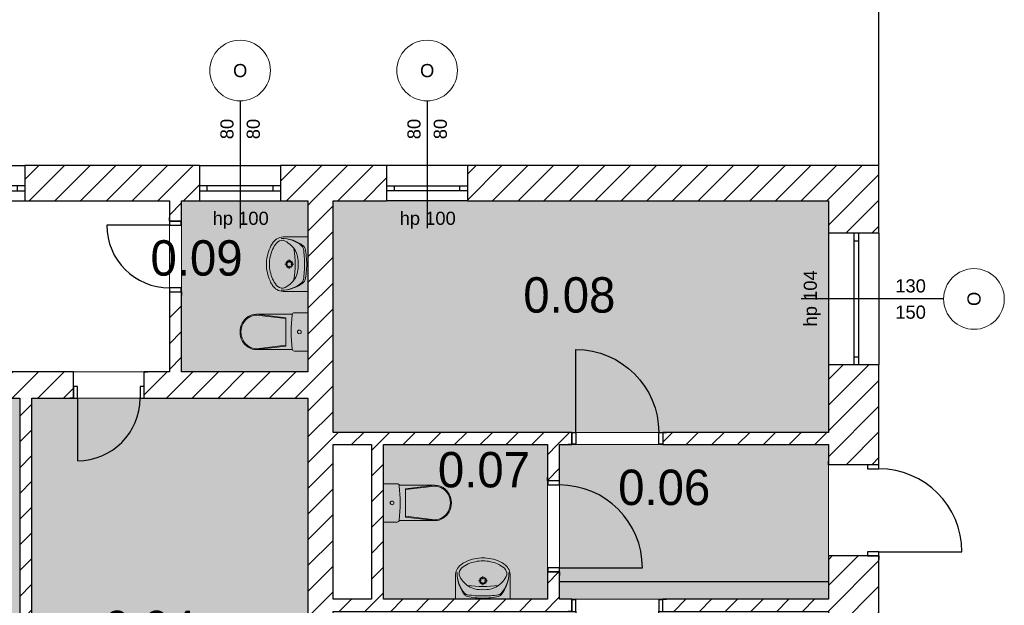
# Model space of a CAD drawing. Header units: millimetres. Extents: x -40063 to 512011, y 350190 to 687060.
# Tile 25 of 256: x 88107 to 97847, y 460207 to 465999. Entities that reach past the tile are written whole.
import ezdxf
from ezdxf.enums import TextEntityAlignment as Align

# ---------------------------------------------------------------- set-up
doc = ezdxf.new("R2010")
doc.units = ezdxf.units.MM
doc.layers.get('0').update_dxf_attribs({"color": 8})
for name, color, linetype in [('2D - Ogólne', 8, 'Continuous'), ('Elementy Modelu - Strefy', 8, 'Continuous'), ('Konstrukcja - Ściany zew', 8, 'Continuous'), ('Wnętrze - Umeblowanie', 8, 'Continuous')]:
    doc.layers.add(name, color=color, linetype=linetype)
doc.styles.add('GENERATED_STYLE_1', font='arial.ttf')
doc.styles.add('GENERATED_STYLE_2', font='txt')
doc.styles.get("Standard").update_dxf_attribs({"font": 'arial.ttf'})
pattern_1 = [(45, (2007650.3, -1666877.53), (-127.279217, 127.279217), [])]

# ---------------------------------------------------------------- blocks, each defined once
blk = doc.blocks.new('pokój nauczycielski_0.04_4', base_point=(4364236.5, -2103071.6))
at = {"layer": 'Elementy Modelu - Strefy', "linetype": 'Continuous', "lineweight": 0}
blk.add_hatch(color=255, dxfattribs=at).paths.add_polyline_path([(4362980.8, -2105602.4), (4365710.8, -2105602.4), (4365710.8, -2100792.4), (4362980.8, -2100792.4)])
at = {"linetype": 'Continuous', "lineweight": 0, "flags": 1}
for tag in ['ROOM_NAME', 'ROOM_NUMBER', 'ROOM_AREA', 'ROOM_PERIM', 'ROOM_WALLS_SURF', 'ROOM_DOORS_SURF', 'ROOM_WINDS_SURF', 'ROOM_BASELEV', 'ROOM_HEIGHT', 'ROOM_NET_AREA', 'ROOM_REDUCED_AREA', 'ROOM_CALC_AREA', 'ROOM_VOLUME']:
    blk.add_attdef(tag, text='', height=200, dxfattribs=at).set_placement((4364236.5, -2103128.8), align=Align.BOTTOM_LEFT)
at = {"layer": 'Elementy Modelu - Strefy', "color": 5, "lineweight": 13, "insert": (4363694.6, -2102896.6), "char_height": 350, "attachment_point": 1, "style": 'GENERATED_STYLE_2'}
blk.add_mtext('{0.04}', dxfattribs=at)
blk = doc.blocks.new('wiatrołap_0.06_6', base_point=(4369309.9, -2101675.6))
at = {"layer": 'Elementy Modelu - Strefy', "linetype": 'Continuous', "lineweight": 0}
blk.add_hatch(color=255, dxfattribs=at).paths.add_polyline_path([(4370860.8, -2102782.4), (4370860.8, -2101252.4), (4368200.8, -2101252.4), (4368200.8, -2102782.4)])
at = {"linetype": 'Continuous', "lineweight": 0, "flags": 1}
for tag in ['ROOM_NAME', 'ROOM_NUMBER', 'ROOM_AREA', 'ROOM_PERIM', 'ROOM_WALLS_SURF', 'ROOM_DOORS_SURF', 'ROOM_WINDS_SURF', 'ROOM_BASELEV', 'ROOM_HEIGHT', 'ROOM_NET_AREA', 'ROOM_REDUCED_AREA', 'ROOM_CALC_AREA', 'ROOM_VOLUME']:
    blk.add_attdef(tag, text='', height=200, dxfattribs=at).set_placement((4369309.9, -2101732.8), align=Align.BOTTOM_LEFT)
at = {"layer": 'Elementy Modelu - Strefy', "color": 5, "lineweight": 13, "insert": (4368781.1, -2101500.6), "char_height": 350, "attachment_point": 1, "style": 'GENERATED_STYLE_2'}
blk.add_mtext('{0.06}', dxfattribs=at)
blk = doc.blocks.new('wc_0.07_7', base_point=(4367520, -2101501))
at = {"layer": 'Elementy Modelu - Strefy', "linetype": 'Continuous', "lineweight": 0}
blk.add_hatch(color=255, dxfattribs=at).paths.add_polyline_path([(4368080.8, -2102782.4), (4368080.8, -2101252.4), (4366460.8, -2101252.4), (4366460.8, -2102782.4)])
at = {"linetype": 'Continuous', "lineweight": 0, "flags": 1}
for tag in ['ROOM_NAME', 'ROOM_NUMBER', 'ROOM_AREA', 'ROOM_PERIM', 'ROOM_WALLS_SURF', 'ROOM_DOORS_SURF', 'ROOM_WINDS_SURF', 'ROOM_BASELEV', 'ROOM_HEIGHT', 'ROOM_NET_AREA', 'ROOM_REDUCED_AREA', 'ROOM_CALC_AREA', 'ROOM_VOLUME']:
    blk.add_attdef(tag, text='', height=200, dxfattribs=at).set_placement((4367520, -2101558.1), align=Align.BOTTOM_LEFT)
at = {"layer": 'Elementy Modelu - Strefy', "color": 5, "lineweight": 13, "insert": (4366997.8, -2101326), "char_height": 350, "attachment_point": 1, "style": 'GENERATED_STYLE_2'}
blk.add_mtext('{0.07}', dxfattribs=at)
blk = doc.blocks.new('gabinet psychologa_0.08_8', base_point=(4368379.5, -2099772.1))
at = {"layer": 'Elementy Modelu - Strefy', "linetype": 'Continuous', "lineweight": 0}
blk.add_hatch(color=255, dxfattribs=at).paths.add_polyline_path([(4365960.8, -2098842.4), (4365960.8, -2101132.4), (4370860.8, -2101132.4), (4370860.8, -2098842.4)])
at = {"linetype": 'Continuous', "lineweight": 0, "flags": 1}
for tag in ['ROOM_NAME', 'ROOM_NUMBER', 'ROOM_AREA', 'ROOM_PERIM', 'ROOM_WALLS_SURF', 'ROOM_DOORS_SURF', 'ROOM_WINDS_SURF', 'ROOM_BASELEV', 'ROOM_HEIGHT', 'ROOM_NET_AREA', 'ROOM_REDUCED_AREA', 'ROOM_CALC_AREA', 'ROOM_VOLUME']:
    blk.add_attdef(tag, text='', height=200, dxfattribs=at).set_placement((4368379.5, -2099829.3), align=Align.BOTTOM_LEFT)
at = {"layer": 'Elementy Modelu - Strefy', "color": 5, "lineweight": 13, "insert": (4367842.5, -2099597.1), "char_height": 350, "attachment_point": 1, "style": 'GENERATED_STYLE_2'}
blk.add_mtext('{0.08}', dxfattribs=at)
blk = doc.blocks.new('wc_0.09_10', base_point=(4364683.4, -2099406.3))
at = {"layer": 'Elementy Modelu - Strefy', "linetype": 'Continuous', "lineweight": 0}
blk.add_hatch(color=255, dxfattribs=at).paths.add_polyline_path([(4365710.8, -2100532.4), (4365710.8, -2098842.4), (4364462.2, -2098842.4), (4364462.2, -2100532.4)])
at = {"linetype": 'Continuous', "lineweight": 0, "flags": 1}
for tag in ['ROOM_NAME', 'ROOM_NUMBER', 'ROOM_AREA', 'ROOM_PERIM', 'ROOM_WALLS_SURF', 'ROOM_DOORS_SURF', 'ROOM_WINDS_SURF', 'ROOM_BASELEV', 'ROOM_HEIGHT', 'ROOM_NET_AREA', 'ROOM_REDUCED_AREA', 'ROOM_CALC_AREA', 'ROOM_VOLUME']:
    blk.add_attdef(tag, text='', height=200, dxfattribs=at).set_placement((4364683.4, -2099463.5), align=Align.BOTTOM_LEFT)
at = {"layer": 'Elementy Modelu - Strefy', "color": 5, "lineweight": 13, "insert": (4364154.7, -2099231.3), "char_height": 350, "attachment_point": 1, "style": 'GENERATED_STYLE_2'}
blk.add_mtext('{0.09}', dxfattribs=at)
blk = doc.blocks.new('pokój dyrektora_0.03_116', base_point=(4361645.1, -2103068.3))
at = {"layer": 'Elementy Modelu - Strefy', "linetype": 'Continuous', "lineweight": 0}
blk.add_hatch(color=255, dxfattribs=at).paths.add_polyline_path([(4360470.8, -2105602.4), (4362860.8, -2105602.4), (4362860.8, -2100792.4), (4360470.8, -2100792.4)])
at = {"linetype": 'Continuous', "lineweight": 0, "flags": 1}
for tag in ['ROOM_NAME', 'ROOM_NUMBER', 'ROOM_AREA', 'ROOM_PERIM', 'ROOM_WALLS_SURF', 'ROOM_DOORS_SURF', 'ROOM_WINDS_SURF', 'ROOM_BASELEV', 'ROOM_HEIGHT', 'ROOM_NET_AREA', 'ROOM_REDUCED_AREA', 'ROOM_CALC_AREA', 'ROOM_VOLUME']:
    blk.add_attdef(tag, text='', height=200, dxfattribs=at).set_placement((4361645.1, -2103125.4), align=Align.BOTTOM_LEFT)
at = {"layer": 'Elementy Modelu - Strefy', "color": 5, "lineweight": 13, "insert": (4361127.9, -2102893.3), "char_height": 350, "attachment_point": 1, "style": 'GENERATED_STYLE_2'}
blk.add_mtext('{0.03}', dxfattribs=at)
blk = doc.blocks.new('Symbol WC 2 16')
at = {"layer": 'Wnętrze - Umeblowanie', "color": 7, "linetype": 'Continuous', "lineweight": 5}
for p, q in [((0, 0), (0, 380)), ((0, 380), (132.4, 380)), ((153.6, 364.9), (506.8, 364.9)), ((506.3, 364.9), (215.7, 330.9)), ((506.3, 356), (215.7, 322)), ((215.7, 190), (215.7, 330.9)), ((215.7, 190), (215.7, 49.1)), ((153.8, 15.1), (506.8, 15.1)), ((506.3, 24), (215.7, 58)), ((506.3, 15.1), (215.7, 49.1)), ((0, 0), (132.4, 0))]:
    blk.add_line(p, q, dxfattribs=at)
for centre, major_axis, ratio, start_param, end_param in [((132.4, 357.9), (22.3, 0), 0.989247, 0.100415, 1.570796), ((-1479.8, 190), (1643.4, 0), 0.989247, 6.178217, 6.388032), ((506.3, 190), (0, -166), 0.93174, 0, 3.141593), ((506.8, 190), (0, -174.9), 0.933096, 0, 3.141593), ((132.4, 22.1), (22.3, 0), 0.989247, 4.712389, 6.173785)]:
    blk.add_ellipse(centre, major_axis=major_axis, ratio=ratio, start_param=start_param, end_param=end_param, dxfattribs=at)
blk.add_ellipse((83.6, 190), major_axis=(18.7, 0), ratio=0.989247, dxfattribs=at)
blk = doc.blocks.new('Symbol Umywalka 16')
at = {"layer": 'Wnętrze - Umeblowanie', "color": 252, "linetype": 'Continuous', "lineweight": 5}
for p, q in [((0, 410), (540, 410)), ((0, 410), (0, 181.6)), ((355.1, 410), (184.9, 410)), ((540, 410), (540, 181.6)), ((253.2, 226.7), (224.4, 226.7)), ((269.9, 272.2), (269.9, 243.4)), ((269.9, 210), (269.9, 181.2)), ((315.4, 226.7), (286.6, 226.7))]:
    blk.add_line(p, q, dxfattribs=at)
for radius in [35, 25]:
    blk.add_circle((269.9, 226.7), radius, dxfattribs=at)
for centre, radius, start, end in [((264.2, -276.8), 675.9, 89.48972, 102.69402), ((275.1, -276.8), 675.9, 77.22851, 90.43281), ((353.5, 151.9), 339.6, 140.66478, 180.90725), ((319, 150.2), 305.1, 138.52449, 180.67671), ((124.1, 322.4), 45, 97.83045, 138.52449), ((125.6, 338.7), 45, 102.69402, 140.66478), ((275.2, -776.1), 1153.8, 90.24498, 97.83045), ((250.7, 75.1), 240.6, 85.39402, 121.05606), ((263.5, -776.1), 1153.8, 82.09208, 89.67755), ((289.3, 75.1), 240.6, 58.94394, 94.60598), ((416.1, 322.2), 45, 41.39803, 82.09208), ((414.6, 338.5), 45, 39.25775, 77.22851), ((186.5, 152), 339.6, 359.01528, 39.25775), ((220.9, 150.2), 305.1, 359.24582, 41.39804), ((257.1, 79), 240.7, 122.84422, 158.44807), ((269.9, -700.7), 984.9, 81.17957, 98.82655), ((282.9, 79), 240.7, 21.55193, 57.15578), ((137.2, 175.7), 137.4, 177.54482, 231.25458), ((114, 161.9), 80.9, 176.06939, 229.19839), ((246.6, 327.4), 293, 230.71494, 260.00224), ((293.4, 327.4), 293, 279.99776, 309.28506), ((426, 161.9), 80.9, 310.80161, 3.93061), ((402.8, 175.7), 137.4, 308.74542, 2.45518), ((184.3, 234.6), 212.8, 231.31519, 242.84286), ((283.7, 443.7), 444.2, 243.7403, 265.79476), ((270, 346.7), 316.7, 256.43339, 283.56661), ((270, 270), 270, 265.98758, 274.01242), ((256.3, 443.7), 444.2, 274.20524, 296.2597), ((355.7, 234.6), 212.8, 297.15714, 308.68481)]:
    blk.add_arc(centre, radius, start, end, dxfattribs=at)
blk = doc.blocks.new('Symbol WC 2 16_2')
at = {"layer": 'Wnętrze - Umeblowanie', "color": 7, "linetype": 'Continuous', "lineweight": 5}
for p, q in [((0, 0), (0, 380)), ((0, 380), (132.4, 380)), ((153.6, 364.9), (506.8, 364.9)), ((506.3, 364.9), (215.7, 330.9)), ((506.3, 356), (215.7, 322)), ((215.7, 190), (215.7, 330.9)), ((215.7, 190), (215.7, 49.1)), ((153.8, 15.1), (506.8, 15.1)), ((506.3, 24), (215.7, 58)), ((506.3, 15.1), (215.7, 49.1)), ((0, 0), (132.4, 0))]:
    blk.add_line(p, q, dxfattribs=at)
for centre, major_axis, ratio, start_param, end_param in [((132.4, 357.9), (22.3, 0), 0.989247, 0.100415, 1.570796), ((-1479.8, 190), (1643.4, 0), 0.989247, 6.178217, 6.388032), ((506.3, 190), (0, -166), 0.93174, 0, 3.141593), ((506.8, 190), (0, -174.9), 0.933096, 0, 3.141593), ((132.4, 22.1), (22.3, 0), 0.989247, 4.712389, 6.173785)]:
    blk.add_ellipse(centre, major_axis=major_axis, ratio=ratio, start_param=start_param, end_param=end_param, dxfattribs=at)
blk.add_ellipse((83.6, 190), major_axis=(18.7, 0), ratio=0.989247, dxfattribs=at)
blk = doc.blocks.new('Okno 16_4')
at = {"layer": 'Konstrukcja - Ściany zew', "linetype": 'Continuous'}
for p, q in [((-875, 200), (875, 200)), ((-800, 0), (-875, 0)), ((-875, 0), (-875, -50)), ((-800, -50), (-800, 0)), ((800, 0), (-800, 0)), ((875, 0), (800, 0)), ((800, 0), (800, -50)), ((875, 0), (875, -50)), ((-875, -50), (-800, -50)), ((-800, -50), (800, -50)), ((800, -50), (875, -50)), ((-875, -300), (875, -300))]:
    blk.add_line(p, q, dxfattribs=at)
blk = doc.blocks.new('Znacznik O 16_120')
at = {"layer": 'Konstrukcja - Ściany zew', "linetype": 'Continuous'}
blk.add_line((0, -1139.9), (0, 268.3), dxfattribs=at)
at = {"layer": 'Konstrukcja - Ściany zew', "color": 251, "linetype": 'Continuous', "lineweight": 13}
for start, end in [(0, 180), (180, 0)]:
    blk.add_arc((0, -1439.9), 300, start, end, dxfattribs=at)
at = {"layer": 'Konstrukcja - Ściany zew', "char_height": 130, "attachment_point": 7, "style": 'GENERATED_STYLE_1'}
for s, insert in [('{hp 104}', (-271.6, 75.2)), ('{O}', (-69.5, -1507))]:
    blk.add_mtext(s, dxfattribs=dict(at, insert=insert))
at = {"layer": 'Konstrukcja - Ściany zew', "char_height": 130, "attachment_point": 7, "rotation": 270, "style": 'GENERATED_STYLE_1'}
for s, insert in [('{150}', (-197.1, -661.3)), ('{175}', (62.9, -661.3))]:
    blk.add_mtext(s, dxfattribs=dict(at, insert=insert))
blk = doc.blocks.new('Okno 16_5')
at = {"layer": 'Konstrukcja - Ściany zew', "linetype": 'Continuous'}
for p, q in [((-650, 200), (650, 200)), ((-575, 0), (-650, 0)), ((-650, 0), (-650, -50)), ((-575, -50), (-575, 0)), ((575, 0), (-575, 0)), ((650, 0), (575, 0)), ((575, 0), (575, -50)), ((650, 0), (650, -50)), ((-650, -50), (-575, -50)), ((-575, -50), (575, -50)), ((575, -50), (650, -50)), ((-650, -300), (650, -300))]:
    blk.add_line(p, q, dxfattribs=at)
blk = doc.blocks.new('Znacznik O 16_121')
at = {"layer": 'Konstrukcja - Ściany zew', "linetype": 'Continuous'}
blk.add_line((0, -1139.9), (0, 268.3), dxfattribs=at)
at = {"layer": 'Konstrukcja - Ściany zew', "color": 251, "linetype": 'Continuous', "lineweight": 13}
for start, end in [(0, 180), (180, 0)]:
    blk.add_arc((0, -1439.9), 300, start, end, dxfattribs=at)
at = {"layer": 'Konstrukcja - Ściany zew', "char_height": 130, "attachment_point": 7, "style": 'GENERATED_STYLE_1'}
for s, insert in [('{hp 104}', (-271.6, 75.2)), ('{O}', (-69.5, -1507))]:
    blk.add_mtext(s, dxfattribs=dict(at, insert=insert))
at = {"layer": 'Konstrukcja - Ściany zew', "char_height": 130, "attachment_point": 7, "rotation": 270, "style": 'GENERATED_STYLE_1'}
for s, insert in [('{150}', (-197.1, -661.3)), ('{130}', (62.8, -661.3))]:
    blk.add_mtext(s, dxfattribs=dict(at, insert=insert))
blk = doc.blocks.new('Drzwi 16')
at = {"layer": 'Konstrukcja - Ściany zew', "linetype": 'Continuous'}
for p, q in [((410, 0), (410, 820)), ((-450, 0), (-487, 0)), ((-410, 0), (-450, 0)), ((-450, 0), (-450, -115)), ((-450, 0), (-450, -115)), ((-410, -115), (-410, 0)), ((450, 0), (410, 0)), ((410, 0), (410, -115)), ((450, -115), (450, 0)), ((450, 0), (450, -115)), ((450, 0), (487, 0)), ((-450, -115), (-410, -115)), ((-450, -115), (-450, -500)), ((410, -115), (450, -115)), ((450, -115), (450, -500)), ((-450, -500), (-487, -500)), ((450, -500), (487, -500))]:
    blk.add_line(p, q, dxfattribs=at)
blk.add_arc((410, 0), 820, 90, 180, dxfattribs=at)
blk = doc.blocks.new('Ściana_4', base_point=(4370860.8, -2106872.4))
at = {"layer": 'Konstrukcja - Ściany zew', "linetype": 'Continuous'}
h = blk.add_hatch(dxfattribs=at)
h.set_pattern_fill('Bloczki_ceramiczne', color=256, style=0, pattern_type=2)
h.set_pattern_definition(pattern_1)
h.paths.add_polyline_path([(4371360.8, -2098492.4), (4370860.8, -2098842.4), (4370860.8, -2099162.4), (4371110.8, -2099162.4), (4371160.8, -2099162.4), (4371360.8, -2099162.4)])
h = blk.add_hatch(dxfattribs=at)
h.set_pattern_fill('Bloczki_ceramiczne', color=256, style=0, pattern_type=2)
h.set_pattern_definition(pattern_1)
h.paths.add_polyline_path([(4370860.8, -2101452.4), (4371245.8, -2101452.4), (4371360.8, -2101452.4), (4371360.8, -2100462.4), (4371160.8, -2100462.4), (4371110.8, -2100462.4), (4370860.8, -2100462.4)])
h = blk.add_hatch(dxfattribs=at)
h.set_pattern_fill('Bloczki_ceramiczne', color=256, style=0, pattern_type=2)
h.set_pattern_definition(pattern_1)
h.paths.add_polyline_path([(4370860.8, -2103972.4), (4371110.8, -2103972.4), (4371160.8, -2103972.4), (4371360.8, -2103972.4), (4371360.8, -2102352.4), (4371245.8, -2102352.4), (4370860.8, -2102352.4)])
h = blk.add_hatch(dxfattribs=at)
h.set_pattern_fill('Bloczki_ceramiczne', color=256, style=0, pattern_type=2)
h.set_pattern_definition(pattern_1)
h.paths.add_polyline_path([(4370860.8, -2106872.4), (4371360.8, -2107372.4), (4371360.8, -2105722.4), (4371160.8, -2105722.4), (4371110.8, -2105722.4), (4370860.8, -2105722.4)])
for p, q in [((4371110.8, -2099162.4), (4370860.8, -2099162.4)), ((4371160.8, -2099162.4), (4371110.8, -2099162.4)), ((4371360.8, -2099162.4), (4371160.8, -2099162.4)), ((4371110.8, -2100462.4), (4370860.8, -2100462.4)), ((4371160.8, -2100462.4), (4371110.8, -2100462.4)), ((4371360.8, -2100462.4), (4371160.8, -2100462.4)), ((4370860.8, -2101452.4), (4370860.8, -2101415.4)), ((4371245.8, -2101452.4), (4370860.8, -2101452.4)), ((4371360.8, -2101452.4), (4371245.8, -2101452.4)), ((4371360.8, -2101452.4), (4371360.8, -2101415.4)), ((4370860.8, -2102352.4), (4370860.8, -2102389.4)), ((4371245.8, -2102352.4), (4370860.8, -2102352.4)), ((4371360.8, -2102352.4), (4371245.8, -2102352.4)), ((4371360.8, -2102352.4), (4371360.8, -2102389.4)), ((4371110.8, -2103972.4), (4370860.8, -2103972.4)), ((4371160.8, -2103972.4), (4371110.8, -2103972.4)), ((4371360.8, -2103972.4), (4371160.8, -2103972.4)), ((4371110.8, -2105722.4), (4370860.8, -2105722.4)), ((4371160.8, -2105722.4), (4371110.8, -2105722.4)), ((4371360.8, -2105722.4), (4371160.8, -2105722.4))]:
    blk.add_line(p, q, dxfattribs=at)
at = {"layer": 'Konstrukcja - Ściany zew', "linetype": 'Continuous', "flags": 128}
for points in [[(4371360.8, -2099162.4), (4371360.8, -2098492.4)], [(4370860.8, -2098842.4), (4370860.8, -2099162.4)], [(4370860.8, -2100462.4), (4370860.8, -2101132.4)], [(4371360.8, -2101452.4), (4371360.8, -2100462.4)], [(4370860.8, -2101252.4), (4370860.8, -2101452.4)], [(4370860.8, -2102352.4), (4370860.8, -2102782.4)], [(4371360.8, -2103972.4), (4371360.8, -2102352.4)], [(4370860.8, -2102902.4), (4370860.8, -2103972.4)], [(4370860.8, -2105722.4), (4370860.8, -2106872.4)], [(4371360.8, -2107372.4), (4371360.8, -2105722.4)]]:
    blk.add_lwpolyline(points, dxfattribs=at)
at = {"layer": 'Konstrukcja - Ściany zew', "linetype": 'Continuous', "zscale": 1000, "rotation": 270}
for name, p in [('Okno 16_5', (4371160.8, -2099812.4)), ('Drzwi 16', (4371360.8, -2101902.4))]:
    blk.add_blockref(name, p, dxfattribs=at)
at = {"layer": 'Konstrukcja - Ściany zew', "rotation": 90}
for name, p in [('Znacznik O 16_121', (4370860.8, -2099812.4)), ('Znacznik O 16_120', (4370860.8, -2104847.4))]:
    blk.add_blockref(name, p, dxfattribs=at)
at = {"layer": 'Konstrukcja - Ściany zew', "linetype": 'Continuous', "xscale": -1, "zscale": 1000, "rotation": 270}
blk.add_blockref('Okno 16_4', (4371160.8, -2104847.4), dxfattribs=at)
blk = doc.blocks.new('Okno 16_6')
at = {"layer": 'Konstrukcja - Ściany zew', "linetype": 'Continuous'}
for p, q in [((-775, 200), (775, 200)), ((-700, 0), (-775, 0)), ((-775, 0), (-775, -50)), ((-700, -50), (-700, 0)), ((700, 0), (-700, 0)), ((775, 0), (700, 0)), ((700, 0), (700, -50)), ((775, 0), (775, -50)), ((-775, -50), (-700, -50)), ((-700, -50), (700, -50)), ((700, -50), (775, -50)), ((-775, -150), (775, -150))]:
    blk.add_line(p, q, dxfattribs=at)
blk = doc.blocks.new('Okno 16_7')
at = {"layer": 'Konstrukcja - Ściany zew', "linetype": 'Continuous'}
for p, q in [((-400, 200), (400, 200)), ((-325, 0), (-400, 0)), ((-400, 0), (-400, -50)), ((-325, -50), (-325, 0)), ((325, 0), (-325, 0)), ((400, 0), (325, 0)), ((325, 0), (325, -50)), ((400, 0), (400, -50)), ((-400, -50), (-325, -50)), ((-325, -50), (325, -50)), ((325, -50), (400, -50)), ((-400, -150), (400, -150))]:
    blk.add_line(p, q, dxfattribs=at)
blk = doc.blocks.new('Znacznik O 16_118')
at = {"layer": 'Konstrukcja - Ściany zew', "linetype": 'Continuous'}
blk.add_line((0, -989.9), (0, 268.3), dxfattribs=at)
at = {"layer": 'Konstrukcja - Ściany zew', "color": 251, "linetype": 'Continuous', "lineweight": 13}
for start, end in [(0, 180), (180, 0)]:
    blk.add_arc((0, -1289.9), 300, start, end, dxfattribs=at)
at = {"layer": 'Konstrukcja - Ściany zew', "char_height": 130, "attachment_point": 7, "style": 'GENERATED_STYLE_1'}
for s, insert, rotation in [('{hp 100}', (271.6, 275.9), 180), ('{80}', (-197.1, -610), 270), ('{80}', (62.9, -610), 270), ('{O}', (69.5, -1222.7), 180)]:
    blk.add_mtext(s, dxfattribs=dict(at, insert=insert, rotation=rotation))
blk = doc.blocks.new('Okno 16_8')
at = {"layer": 'Konstrukcja - Ściany zew', "linetype": 'Continuous'}
for p, q in [((-400, 200), (400, 200)), ((-325, 0), (-400, 0)), ((-400, 0), (-400, -50)), ((-325, -50), (-325, 0)), ((325, 0), (-325, 0)), ((400, 0), (325, 0)), ((325, 0), (325, -50)), ((400, 0), (400, -50)), ((-400, -50), (-325, -50)), ((-325, -50), (325, -50)), ((325, -50), (400, -50)), ((-400, -150), (400, -150))]:
    blk.add_line(p, q, dxfattribs=at)
blk = doc.blocks.new('Znacznik O 16_119')
at = {"layer": 'Konstrukcja - Ściany zew', "linetype": 'Continuous'}
blk.add_line((0, -989.9), (0, 268.3), dxfattribs=at)
at = {"layer": 'Konstrukcja - Ściany zew', "color": 251, "linetype": 'Continuous', "lineweight": 13}
for start, end in [(0, 180), (180, 0)]:
    blk.add_arc((0, -1289.9), 300, start, end, dxfattribs=at)
at = {"layer": 'Konstrukcja - Ściany zew', "char_height": 130, "attachment_point": 7, "style": 'GENERATED_STYLE_1'}
for s, insert, rotation in [('{hp 100}', (271.6, 275.9), 180), ('{80}', (-197.1, -610), 270), ('{80}', (62.9, -610), 270), ('{O}', (69.5, -1222.7), 180)]:
    blk.add_mtext(s, dxfattribs=dict(at, insert=insert, rotation=rotation))
blk = doc.blocks.new('Ściana_5', base_point=(4370860.8, -2098842.4))
at = {"layer": 'Konstrukcja - Ściany zew', "linetype": 'Continuous'}
h = blk.add_hatch(dxfattribs=at)
h.set_pattern_fill('Bloczki_ceramiczne', color=256, style=0, pattern_type=2)
h.set_pattern_definition(pattern_1)
h.paths.add_polyline_path([(4362910.8, -2098742.4), (4362910.8, -2098842.4), (4364640.8, -2098842.4), (4364640.8, -2098742.4), (4364640.8, -2098692.4), (4364640.8, -2098492.4), (4362910.8, -2098492.4), (4362910.8, -2098692.4)])
h = blk.add_hatch(dxfattribs=at)
h.set_pattern_fill('Bloczki_ceramiczne', color=256, style=0, pattern_type=2)
h.set_pattern_definition(pattern_1)
h.paths.add_polyline_path([(4365440.8, -2098742.4), (4365440.8, -2098842.4), (4366490.8, -2098842.4), (4366490.8, -2098742.4), (4366490.8, -2098692.4), (4366490.8, -2098492.4), (4365440.8, -2098492.4), (4365440.8, -2098692.4)])
h = blk.add_hatch(dxfattribs=at)
h.set_pattern_fill('Bloczki_ceramiczne', color=256, style=0, pattern_type=2)
h.set_pattern_definition(pattern_1)
h.paths.add_polyline_path([(4367290.8, -2098492.4), (4367290.8, -2098692.4), (4367290.8, -2098742.4), (4367290.8, -2098842.4), (4370860.8, -2098842.4), (4371360.8, -2098492.4)])
for p, q in [((4362910.8, -2098492.4), (4362910.8, -2098692.4)), ((4364640.8, -2098492.4), (4364640.8, -2098692.4)), ((4365440.8, -2098492.4), (4365440.8, -2098692.4)), ((4366490.8, -2098492.4), (4366490.8, -2098692.4)), ((4367290.8, -2098492.4), (4367290.8, -2098692.4)), ((4362910.8, -2098692.4), (4362910.8, -2098742.4)), ((4362910.8, -2098742.4), (4362910.8, -2098842.4)), ((4364640.8, -2098692.4), (4364640.8, -2098742.4)), ((4364640.8, -2098742.4), (4364640.8, -2098842.4)), ((4365440.8, -2098692.4), (4365440.8, -2098742.4)), ((4365440.8, -2098742.4), (4365440.8, -2098842.4)), ((4366490.8, -2098692.4), (4366490.8, -2098742.4)), ((4366490.8, -2098742.4), (4366490.8, -2098842.4)), ((4367290.8, -2098692.4), (4367290.8, -2098742.4)), ((4367290.8, -2098742.4), (4367290.8, -2098842.4))]:
    blk.add_line(p, q, dxfattribs=at)
at = {"layer": 'Konstrukcja - Ściany zew', "linetype": 'Continuous', "flags": 128}
for points in [[(4364640.8, -2098492.4), (4362910.8, -2098492.4)], [(4366490.8, -2098492.4), (4365440.8, -2098492.4)], [(4371360.8, -2098492.4), (4367290.8, -2098492.4)], [(4362910.8, -2098842.4), (4364342.2, -2098842.4)], [(4364462.2, -2098842.4), (4364640.8, -2098842.4)], [(4365440.8, -2098842.4), (4365710.8, -2098842.4)], [(4365960.8, -2098842.4), (4366490.8, -2098842.4)], [(4367290.8, -2098842.4), (4370860.8, -2098842.4)]]:
    blk.add_lwpolyline(points, dxfattribs=at)
at = {"layer": 'Konstrukcja - Ściany zew', "rotation": 180}
for name, p in [('Znacznik O 16_118', (4365040.8, -2098842.4)), ('Znacznik O 16_119', (4366890.8, -2098842.4))]:
    blk.add_blockref(name, p, dxfattribs=at)
at = {"layer": 'Konstrukcja - Ściany zew', "linetype": 'Continuous', "zscale": 1000}
for name, p in [('Okno 16_6', (4362135.8, -2098692.4)), ('Okno 16_7', (4365040.8, -2098692.4))]:
    blk.add_blockref(name, p, dxfattribs=at)
at = {"layer": 'Konstrukcja - Ściany zew', "linetype": 'Continuous', "xscale": -1, "zscale": 1000}
blk.add_blockref('Okno 16_8', (4366890.8, -2098692.4), dxfattribs=at)
blk = doc.blocks.new('Ściana_16', base_point=(4362860.8, -2105602.4))
at = {"layer": 'Konstrukcja - Ściany zew', "linetype": 'Continuous'}
h = blk.add_hatch(dxfattribs=at)
h.set_pattern_fill('Bloczki_ceramiczne', color=256, style=0, pattern_type=2)
h.set_pattern_definition(pattern_1)
h.paths.add_polyline_path([(4362980.8, -2105602.4), (4362980.8, -2100792.4), (4362860.8, -2100792.4), (4362860.8, -2105602.4)])
at = {"layer": 'Konstrukcja - Ściany zew', "linetype": 'Continuous', "flags": 128}
for points in [[(4362860.8, -2100792.4), (4362860.8, -2105602.4)], [(4362980.8, -2105602.4), (4362980.8, -2100792.4)]]:
    blk.add_lwpolyline(points, dxfattribs=at)
blk = doc.blocks.new('Ściana_17', base_point=(4365960.8, -2105602.4))
at = {"layer": 'Konstrukcja - Ściany zew', "linetype": 'Continuous'}
h = blk.add_hatch(dxfattribs=at)
h.set_pattern_fill('Bloczki_ceramiczne', color=256, style=0, pattern_type=2)
h.set_pattern_definition(pattern_1)
h.paths.add_polyline_path([(4365960.8, -2105602.4), (4365960.8, -2098842.4), (4365710.8, -2098842.4), (4365710.8, -2105602.4)])
at = {"layer": 'Konstrukcja - Ściany zew', "linetype": 'Continuous', "flags": 128}
for points in [[(4365710.8, -2098842.4), (4365710.8, -2100532.4)], [(4365960.8, -2101132.4), (4365960.8, -2098842.4)], [(4365710.8, -2100792.4), (4365710.8, -2105602.4)], [(4365960.8, -2102782.4), (4365960.8, -2101252.4)], [(4365960.8, -2105602.4), (4365960.8, -2102902.4)]]:
    blk.add_lwpolyline(points, dxfattribs=at)
blk = doc.blocks.new('Drzwi 16_7')
at = {"layer": 'Konstrukcja - Ściany zew', "linetype": 'Continuous'}
for p, q in [((310, 0), (310, 620)), ((-350, 0), (-387, 0)), ((-310, 0), (-350, 0)), ((-350, 0), (-350, -115)), ((-350, 0), (-350, -115)), ((-310, -115), (-310, 0)), ((350, 0), (310, 0)), ((310, 0), (310, -115)), ((350, -115), (350, 0)), ((350, 0), (350, -115)), ((350, 0), (387, 0)), ((-350, -115), (-310, -115)), ((-350, -115), (-350, -260)), ((310, -115), (350, -115)), ((350, -115), (350, -260)), ((-350, -260), (-387, -260)), ((350, -260), (387, -260))]:
    blk.add_line(p, q, dxfattribs=at)
blk.add_arc((310, 0), 620, 90, 180, dxfattribs=at)
blk = doc.blocks.new('Drzwi 16_8')
at = {"layer": 'Konstrukcja - Ściany zew', "linetype": 'Continuous'}
for p, q in [((310, 0), (310, 620)), ((-350, 0), (-387, 0)), ((-310, 0), (-350, 0)), ((-350, 0), (-350, -115)), ((-350, 0), (-350, -115)), ((-310, -115), (-310, 0)), ((350, 0), (310, 0)), ((310, 0), (310, -115)), ((350, -115), (350, 0)), ((350, 0), (350, -115)), ((350, 0), (387, 0)), ((-350, -115), (-310, -115)), ((-350, -115), (-350, -260)), ((310, -115), (350, -115)), ((350, -115), (350, -260)), ((-350, -260), (-387, -260)), ((350, -260), (387, -260))]:
    blk.add_line(p, q, dxfattribs=at)
blk.add_arc((310, 0), 620, 90, 180, dxfattribs=at)
blk = doc.blocks.new('Ściana_18', base_point=(4360210.8, -2100532.4))
at = {"layer": 'Konstrukcja - Ściany zew', "linetype": 'Continuous'}
h = blk.add_hatch(dxfattribs=at)
h.set_pattern_fill('Bloczki_ceramiczne', color=256, style=0, pattern_type=2)
h.set_pattern_definition(pattern_1)
h.paths.add_polyline_path([(4360210.8, -2100532.4), (4360470.8, -2100792.4), (4361532.2, -2100792.4), (4361532.2, -2100677.4), (4361532.2, -2100532.4)])
h = blk.add_hatch(dxfattribs=at)
h.set_pattern_fill('Bloczki_ceramiczne', color=256, style=0, pattern_type=2)
h.set_pattern_definition(pattern_1)
h.paths.add_polyline_path([(4362232.2, -2100532.4), (4362232.2, -2100677.4), (4362232.2, -2100792.4), (4363392.2, -2100792.4), (4363392.2, -2100677.4), (4363392.2, -2100532.4)])
h = blk.add_hatch(dxfattribs=at)
h.set_pattern_fill('Bloczki_ceramiczne', color=256, style=0, pattern_type=2)
h.set_pattern_definition(pattern_1)
h.paths.add_polyline_path([(4364092.2, -2100677.4), (4364092.2, -2100792.4), (4365710.8, -2100792.4), (4365710.8, -2100532.4), (4364092.2, -2100532.4)])
for p, q in [((4361532.2, -2100532.4), (4361495.2, -2100532.4)), ((4361532.2, -2100677.4), (4361532.2, -2100532.4)), ((4362232.2, -2100532.4), (4362269.2, -2100532.4)), ((4362232.2, -2100677.4), (4362232.2, -2100532.4)), ((4363392.2, -2100532.4), (4363355.2, -2100532.4)), ((4363392.2, -2100677.4), (4363392.2, -2100532.4)), ((4364092.2, -2100532.4), (4364129.2, -2100532.4)), ((4364092.2, -2100677.4), (4364092.2, -2100532.4)), ((4361532.2, -2100792.4), (4361532.2, -2100677.4)), ((4362232.2, -2100792.4), (4362232.2, -2100677.4)), ((4363392.2, -2100792.4), (4363392.2, -2100677.4)), ((4364092.2, -2100792.4), (4364092.2, -2100677.4)), ((4361532.2, -2100792.4), (4361495.2, -2100792.4)), ((4362232.2, -2100792.4), (4362269.2, -2100792.4)), ((4363392.2, -2100792.4), (4363355.2, -2100792.4)), ((4364092.2, -2100792.4), (4364129.2, -2100792.4))]:
    blk.add_line(p, q, dxfattribs=at)
at = {"layer": 'Konstrukcja - Ściany zew', "linetype": 'Continuous', "flags": 128}
for points in [[(4361532.2, -2100532.4), (4360210.8, -2100532.4)], [(4363392.2, -2100532.4), (4362232.2, -2100532.4)], [(4364342.2, -2100532.4), (4364092.2, -2100532.4)], [(4365710.8, -2100532.4), (4364462.2, -2100532.4)], [(4360470.8, -2100792.4), (4361532.2, -2100792.4)], [(4362232.2, -2100792.4), (4362860.8, -2100792.4)], [(4362980.8, -2100792.4), (4363392.2, -2100792.4)], [(4364092.2, -2100792.4), (4365710.8, -2100792.4)]]:
    blk.add_lwpolyline(points, dxfattribs=at)
at = {"layer": 'Konstrukcja - Ściany zew', "linetype": 'Continuous', "xscale": -1, "zscale": 1000, "rotation": 180}
blk.add_blockref('Drzwi 16_7', (4361882.2, -2100792.4), dxfattribs=at)
at = {"layer": 'Konstrukcja - Ściany zew', "linetype": 'Continuous', "zscale": 1000, "rotation": 180}
blk.add_blockref('Drzwi 16_8', (4363742.2, -2100792.4), dxfattribs=at)
blk = doc.blocks.new('Drzwi 16_9')
at = {"layer": 'Konstrukcja - Ściany zew', "linetype": 'Continuous'}
for p, q in [((310, 0), (310, 620)), ((-350, 0), (-387, 0)), ((-310, 0), (-350, 0)), ((-350, 0), (-350, -115)), ((-350, 0), (-350, -115)), ((-310, -115), (-310, 0)), ((350, 0), (310, 0)), ((310, 0), (310, -115)), ((350, -115), (350, 0)), ((350, 0), (350, -115)), ((350, 0), (387, 0)), ((-350, -120), (-387, -120)), ((-350, -115), (-310, -115)), ((-350, -115), (-350, -120)), ((310, -115), (350, -115)), ((350, -115), (350, -120)), ((350, -120), (387, -120))]:
    blk.add_line(p, q, dxfattribs=at)
blk.add_arc((310, 0), 620, 90, 180, dxfattribs=at)
blk = doc.blocks.new('Ściana_19', base_point=(4364462.2, -2098842.4))
at = {"layer": 'Konstrukcja - Ściany zew', "linetype": 'Continuous'}
h = blk.add_hatch(dxfattribs=at)
h.set_pattern_fill('Bloczki_ceramiczne', color=256, style=0, pattern_type=2)
h.set_pattern_definition(pattern_1)
h.paths.add_polyline_path([(4364342.2, -2098842.4), (4364342.2, -2099042.4), (4364457.2, -2099042.4), (4364462.2, -2099042.4), (4364462.2, -2098842.4)])
h = blk.add_hatch(dxfattribs=at)
h.set_pattern_fill('Bloczki_ceramiczne', color=256, style=0, pattern_type=2)
h.set_pattern_definition(pattern_1)
h.paths.add_polyline_path([(4364342.2, -2100532.4), (4364462.2, -2100532.4), (4364462.2, -2099742.4), (4364457.2, -2099742.4), (4364342.2, -2099742.4)])
for p, q in [((4364342.2, -2099042.4), (4364342.2, -2099005.4)), ((4364462.2, -2099042.4), (4364462.2, -2099005.4)), ((4364342.2, -2099042.4), (4364457.2, -2099042.4)), ((4364457.2, -2099042.4), (4364462.2, -2099042.4)), ((4364342.2, -2099742.4), (4364342.2, -2099779.4)), ((4364342.2, -2099742.4), (4364457.2, -2099742.4)), ((4364457.2, -2099742.4), (4364462.2, -2099742.4)), ((4364462.2, -2099742.4), (4364462.2, -2099779.4))]:
    blk.add_line(p, q, dxfattribs=at)
at = {"layer": 'Konstrukcja - Ściany zew', "linetype": 'Continuous', "flags": 128}
for points in [[(4364342.2, -2098842.4), (4364342.2, -2099042.4)], [(4364462.2, -2099042.4), (4364462.2, -2098842.4)], [(4364342.2, -2099742.4), (4364342.2, -2100532.4)], [(4364462.2, -2100532.4), (4364462.2, -2099742.4)]]:
    blk.add_lwpolyline(points, dxfattribs=at)
at = {"layer": 'Konstrukcja - Ściany zew', "linetype": 'Continuous', "zscale": 1000, "rotation": 90}
blk.add_blockref('Drzwi 16_9', (4364342.2, -2099392.4), dxfattribs=at)
blk = doc.blocks.new('Drzwi 16_50')
at = {"layer": 'Konstrukcja - Ściany zew', "linetype": 'Continuous'}
for p, q in [((410, 0), (410, 820)), ((-450, 0), (-487, 0)), ((-410, 0), (-450, 0)), ((-450, 0), (-450, -115)), ((-450, 0), (-450, -115)), ((-410, -115), (-410, 0)), ((450, 0), (410, 0)), ((410, 0), (410, -115)), ((450, -115), (450, 0)), ((450, 0), (450, -115)), ((450, 0), (487, 0)), ((-450, -120), (-487, -120)), ((-450, -115), (-410, -115)), ((-450, -115), (-450, -120)), ((410, -115), (450, -115)), ((450, -115), (450, -120)), ((450, -120), (487, -120))]:
    blk.add_line(p, q, dxfattribs=at)
blk.add_arc((410, 0), 820, 90, 180, dxfattribs=at)
blk = doc.blocks.new('Ściana_278', base_point=(4370860.8, -2102902.4))
at = {"layer": 'Konstrukcja - Ściany zew', "linetype": 'Continuous'}
h = blk.add_hatch(dxfattribs=at)
h.set_pattern_fill('Bloczki_ceramiczne', color=256, style=0, pattern_type=2)
h.set_pattern_definition(pattern_1)
h.paths.add_polyline_path([(4365960.8, -2102782.4), (4365960.8, -2102902.4), (4368322.5, -2102902.4), (4368322.5, -2102787.4), (4368322.5, -2102782.4)])
h = blk.add_hatch(dxfattribs=at)
h.set_pattern_fill('Bloczki_ceramiczne', color=256, style=0, pattern_type=2)
h.set_pattern_definition(pattern_1)
h.paths.add_polyline_path([(4370860.8, -2102782.4), (4369222.5, -2102782.4), (4369222.5, -2102787.4), (4369222.5, -2102902.4), (4370860.8, -2102902.4)])
for p, q in [((4368322.5, -2102782.4), (4368285.5, -2102782.4)), ((4368322.5, -2102787.4), (4368322.5, -2102782.4)), ((4368322.5, -2102902.4), (4368322.5, -2102787.4)), ((4369222.5, -2102782.4), (4369259.5, -2102782.4)), ((4369222.5, -2102787.4), (4369222.5, -2102782.4)), ((4369222.5, -2102902.4), (4369222.5, -2102787.4)), ((4368322.5, -2102902.4), (4368285.5, -2102902.4)), ((4369222.5, -2102902.4), (4369259.5, -2102902.4))]:
    blk.add_line(p, q, dxfattribs=at)
at = {"layer": 'Konstrukcja - Ściany zew', "linetype": 'Continuous', "flags": 128}
for points in [[(4366340.8, -2102782.4), (4365960.8, -2102782.4)], [(4368080.8, -2102782.4), (4366460.8, -2102782.4)], [(4368322.5, -2102782.4), (4368200.8, -2102782.4)], [(4370860.8, -2102782.4), (4369222.5, -2102782.4)], [(4365960.8, -2102902.4), (4368322.5, -2102902.4)], [(4369222.5, -2102902.4), (4370860.8, -2102902.4)]]:
    blk.add_lwpolyline(points, dxfattribs=at)
at = {"layer": 'Konstrukcja - Ściany zew', "linetype": 'Continuous', "zscale": 1000, "rotation": 180}
blk.add_blockref('Drzwi 16_50', (4368772.5, -2102902.4), dxfattribs=at)
blk = doc.blocks.new('Drzwi 16_51')
at = {"layer": 'Konstrukcja - Ściany zew', "linetype": 'Continuous'}
for p, q in [((410, 0), (410, 820)), ((-450, 0), (-487, 0)), ((-410, 0), (-450, 0)), ((-450, 0), (-450, -115)), ((-450, 0), (-450, -115)), ((-410, -115), (-410, 0)), ((450, 0), (410, 0)), ((410, 0), (410, -115)), ((450, -115), (450, 0)), ((450, 0), (450, -115)), ((450, 0), (487, 0)), ((-450, -120), (-487, -120)), ((-450, -115), (-410, -115)), ((-450, -115), (-450, -120)), ((410, -115), (450, -115)), ((450, -115), (450, -120)), ((450, -120), (487, -120))]:
    blk.add_line(p, q, dxfattribs=at)
blk.add_arc((410, 0), 820, 90, 180, dxfattribs=at)
blk = doc.blocks.new('Ściana_279', base_point=(4370860.8, -2101252.4))
at = {"layer": 'Konstrukcja - Ściany zew', "linetype": 'Continuous'}
h = blk.add_hatch(dxfattribs=at)
h.set_pattern_fill('Bloczki_ceramiczne', color=256, style=0, pattern_type=2)
h.set_pattern_definition(pattern_1)
h.paths.add_polyline_path([(4365960.8, -2101132.4), (4365960.8, -2101252.4), (4368322.5, -2101252.4), (4368322.5, -2101247.4), (4368322.5, -2101132.4)])
h = blk.add_hatch(dxfattribs=at)
h.set_pattern_fill('Bloczki_ceramiczne', color=256, style=0, pattern_type=2)
h.set_pattern_definition(pattern_1)
h.paths.add_polyline_path([(4369222.5, -2101247.4), (4369222.5, -2101252.4), (4370860.8, -2101252.4), (4370860.8, -2101132.4), (4369222.5, -2101132.4)])
for p, q in [((4368322.5, -2101132.4), (4368285.5, -2101132.4)), ((4368322.5, -2101132.4), (4368322.5, -2101247.4)), ((4369222.5, -2101132.4), (4369259.5, -2101132.4)), ((4369222.5, -2101132.4), (4369222.5, -2101247.4)), ((4368322.5, -2101252.4), (4368285.5, -2101252.4)), ((4368322.5, -2101247.4), (4368322.5, -2101252.4)), ((4369222.5, -2101247.4), (4369222.5, -2101252.4)), ((4369222.5, -2101252.4), (4369259.5, -2101252.4))]:
    blk.add_line(p, q, dxfattribs=at)
at = {"layer": 'Konstrukcja - Ściany zew', "linetype": 'Continuous', "flags": 128}
for points in [[(4368322.5, -2101132.4), (4365960.8, -2101132.4)], [(4370860.8, -2101132.4), (4369222.5, -2101132.4)], [(4365960.8, -2101252.4), (4366340.8, -2101252.4)], [(4366460.8, -2101252.4), (4368080.8, -2101252.4)], [(4368200.8, -2101252.4), (4368322.5, -2101252.4)], [(4369222.5, -2101252.4), (4370860.8, -2101252.4)]]:
    blk.add_lwpolyline(points, dxfattribs=at)
at = {"layer": 'Konstrukcja - Ściany zew', "linetype": 'Continuous', "xscale": -1, "zscale": 1000}
blk.add_blockref('Drzwi 16_51', (4368772.5, -2101132.4), dxfattribs=at)
blk = doc.blocks.new('Drzwi 16_52')
at = {"layer": 'Konstrukcja - Ściany zew', "linetype": 'Continuous'}
for p, q in [((410, 0), (410, 820)), ((-450, 0), (-487, 0)), ((-410, 0), (-450, 0)), ((-450, 0), (-450, -115)), ((-450, 0), (-450, -115)), ((-410, -115), (-410, 0)), ((450, 0), (410, 0)), ((410, 0), (410, -115)), ((450, -115), (450, 0)), ((450, 0), (450, -115)), ((450, 0), (487, 0)), ((-450, -120), (-487, -120)), ((-450, -115), (-410, -115)), ((-450, -115), (-450, -120)), ((410, -115), (450, -115)), ((450, -115), (450, -120)), ((450, -120), (487, -120))]:
    blk.add_line(p, q, dxfattribs=at)
blk.add_arc((410, 0), 820, 90, 180, dxfattribs=at)
blk = doc.blocks.new('Ściana_280', base_point=(4368080.8, -2102902.4))
at = {"layer": 'Konstrukcja - Ściany zew', "linetype": 'Continuous'}
h = blk.add_hatch(dxfattribs=at)
h.set_pattern_fill('Bloczki_ceramiczne', color=256, style=0, pattern_type=2)
h.set_pattern_definition(pattern_1)
h.paths.add_polyline_path([(4368200.8, -2101252.4), (4368080.8, -2101252.4), (4368080.8, -2101612.2), (4368085.8, -2101612.2), (4368200.8, -2101612.2)])
h = blk.add_hatch(dxfattribs=at)
h.set_pattern_fill('Bloczki_ceramiczne', color=256, style=0, pattern_type=2)
h.set_pattern_definition(pattern_1)
h.paths.add_polyline_path([(4368080.8, -2102782.4), (4368200.8, -2102782.4), (4368200.8, -2102512.2), (4368085.8, -2102512.2), (4368080.8, -2102512.2)])
for p, q in [((4368080.8, -2101612.2), (4368080.8, -2101575.2)), ((4368085.8, -2101612.2), (4368080.8, -2101612.2)), ((4368200.8, -2101612.2), (4368085.8, -2101612.2)), ((4368200.8, -2101612.2), (4368200.8, -2101575.2)), ((4368080.8, -2102512.2), (4368080.8, -2102549.2)), ((4368085.8, -2102512.2), (4368080.8, -2102512.2)), ((4368200.8, -2102512.2), (4368085.8, -2102512.2)), ((4368200.8, -2102512.2), (4368200.8, -2102549.2))]:
    blk.add_line(p, q, dxfattribs=at)
at = {"layer": 'Konstrukcja - Ściany zew', "linetype": 'Continuous', "flags": 128}
for points in [[(4368080.8, -2101252.4), (4368080.8, -2101612.2)], [(4368200.8, -2101612.2), (4368200.8, -2101252.4)], [(4368080.8, -2102512.2), (4368080.8, -2102782.4)], [(4368200.8, -2102782.4), (4368200.8, -2102512.2)]]:
    blk.add_lwpolyline(points, dxfattribs=at)
at = {"layer": 'Konstrukcja - Ściany zew', "linetype": 'Continuous', "zscale": 1000, "rotation": 270}
blk.add_blockref('Drzwi 16_52', (4368200.8, -2102062.2), dxfattribs=at)
blk = doc.blocks.new('Ściana_281', base_point=(4366340.8, -2102902.4))
at = {"layer": 'Konstrukcja - Ściany zew', "linetype": 'Continuous'}
h = blk.add_hatch(dxfattribs=at)
h.set_pattern_fill('Bloczki_ceramiczne', color=256, style=0, pattern_type=2)
h.set_pattern_definition(pattern_1)
h.paths.add_polyline_path([(4366460.8, -2102782.4), (4366460.8, -2101252.4), (4366340.8, -2101252.4), (4366340.8, -2102782.4)])
at = {"layer": 'Konstrukcja - Ściany zew', "linetype": 'Continuous', "flags": 128}
for points in [[(4366340.8, -2101252.4), (4366340.8, -2102782.4)], [(4366460.8, -2102782.4), (4366460.8, -2101252.4)]]:
    blk.add_lwpolyline(points, dxfattribs=at)

msp = doc.modelspace()

# ---------------------------------------------------------------- linework, layer by layer
at = {"layer": '2D - Ogólne', "linetype": 'Continuous'}
msp.add_line((96607.16407, 464556.58916), (96607.16407, 475818.10488), dxfattribs=at)
at = {"layer": 'Elementy Modelu - Strefy', "color": 255, "linetype": 'Continuous', "lineweight": 0, "flags": 128}
msp.add_lwpolyline([(80987.16407, 475976.58916), (80987.16407, 465816.58916), (77067.16407, 465816.58916), (77067.16407, 464556.58916), (81227.16407, 464556.58916), (81227.16407, 464206.58916), (80987.16407, 464206.58916), (80987.16407, 460076.58916), (85457.16407, 460076.58916), (85457.16407, 462516.58916), (89588.48816, 462516.58916), (89588.48816, 464206.58916), (85128.62392, 464206.58916), (85127.16407, 464556.58916), (85427.16407, 464556.58916), (85427.16407, 475976.58916)], dxfattribs=at)
for points in [[(90957.16407, 462516.58916), (89708.48816, 462516.58916), (89708.48816, 464206.58916), (90957.16407, 464206.58916)], [(91207.16407, 464206.58916), (91207.16407, 461916.58916), (96107.16407, 461916.58916), (96107.16407, 464206.58916)], [(88227.16407, 457446.58916), (88227.16407, 462256.58916), (90957.16407, 462256.58916), (90957.16407, 457446.58916)], [(93327.16407, 460266.58916), (91707.16407, 460266.58916), (91707.16407, 461796.58916), (93327.16407, 461796.58916)], [(96107.16407, 460266.58916), (93447.16407, 460266.58916), (93447.16407, 461796.58916), (96107.16407, 461796.58916)]]:
    msp.add_lwpolyline(points, close=True, dxfattribs=at)
at = {"layer": 'Konstrukcja - Ściany zew', "linetype": 'Continuous'}
msp.add_line((96107.16407, 460438.31068), (93447.16407, 460438.31068), dxfattribs=at)

# ---------------------------------------------------------------- block references
at = {"layer": 'Elementy Modelu - Strefy', "color": 5, "linetype": 'Continuous', "lineweight": 13}
for name, p in [('wc_0.09_10', (89929.75988, 463642.70568)), ('gabinet psychologa_0.08_8', (93625.79411, 463276.90068)), ('pokój dyrektora_0.03_116', (86891.42923, 459980.75995)), ('pokój nauczycielski_0.04_4', (89482.84959, 459977.38035)), ('wc_0.07_7', (92766.30257, 461548.06252)), ('wiatrołap_0.06_6', (94556.19281, 461373.38586))]:
    msp.add_blockref(name, p, dxfattribs=at)
at = {"layer": 'Konstrukcja - Ściany zew'}
for name, p in [('Ściana_5', (96107.16407, 464206.58916)), ('Ściana_4', (96107.16407, 456176.58916)), ('Ściana_19', (89708.48816, 464206.58916)), ('Ściana_17', (91207.16407, 457446.58916)), ('Ściana_279', (96107.16407, 461796.58916)), ('Ściana_18', (85457.16407, 462516.58916)), ('Ściana_16', (88107.16407, 457446.58916)), ('Ściana_281', (91587.16407, 460146.58916)), ('Ściana_280', (93327.16407, 460146.58916)), ('Ściana_278', (96107.16407, 460146.58916))]:
    msp.add_blockref(name, p, dxfattribs=at)
at = {"layer": 'Wnętrze - Umeblowanie', "color": 252, "linetype": 'Continuous', "lineweight": 5, "zscale": 1000}
for p, rotation in [((90547.11807, 463850.15168), 269.9999999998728), ((92959.60847, 460676.63516), 179.9999999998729)]:
    msp.add_blockref('Symbol Umywalka 16', p, dxfattribs=dict(at, rotation=rotation))
at = {"layer": 'Wnętrze - Umeblowanie', "color": 7, "linetype": 'Continuous', "lineweight": 5, "zscale": 1000, "rotation": 179.9999999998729}
msp.add_blockref('Symbol WC 2 16', (90957.16407, 463100.65568), dxfattribs=at)
at = {"layer": 'Wnętrze - Umeblowanie', "color": 7, "linetype": 'Continuous', "lineweight": 5, "xscale": -1, "zscale": 1000, "rotation": 180}
msp.add_blockref('Symbol WC 2 16_2', (91707.16407, 461409.24741), dxfattribs=at)

doc.saveas('drawing.dxf')
